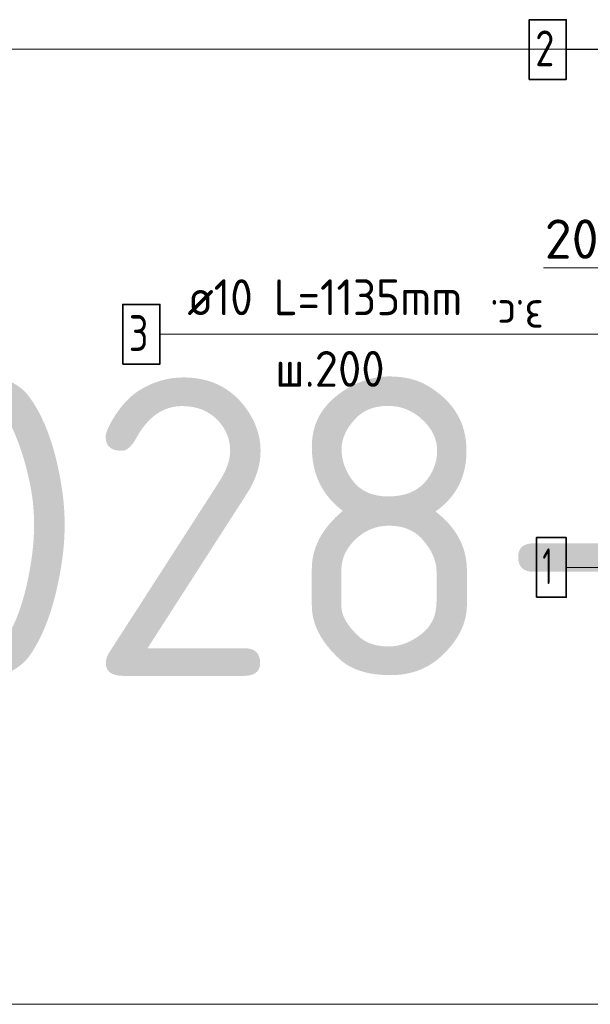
# Model space of a CAD drawing. Header units: metres. Extents: x -38 to 97, y -15 to 21.
# Tile 183 of 256: x 71.66 to 72.138, y 6.872 to 7.696. Entities that reach past the tile are written whole.
import ezdxf

# ---------------------------------------------------------------- set-up
doc = ezdxf.new("R2010")
doc.units = ezdxf.units.M
doc.header["$PDMODE"] = 65
for name, color, linetype, lineweight in [('XR$3$Арм. стержнями верхней зоны', 180, 'Continuous', 35), ('XR$3$Арм. стержнями нижней зоны', 180, 'Continuous', 35), ('XR$3$Арм.стержн. Арматура края', 96, 'Continuous', 35), ('XR$3$Размерная линия_ общее', 7, 'Continuous', 13), ('XR$4$Арм. стержнями верхней зоны', 180, 'Continuous', 35), ('XR$4$Арм. стержнями нижней зоны', 180, 'Continuous', 35), ('XR$4$Арм.стержн. Арматура края', 96, 'Continuous', 35), ('XR$4$Размерная линия_ общее', 7, 'Continuous', 13), ('XR$5$Арм. стержнями верхней зоны', 180, 'Continuous', 35), ('XR$5$Арм. стержнями нижней зоны', 180, 'Continuous', 35), ('XR$5$Арм.стержн. Арматура края', 96, 'Continuous', 35), ('XR$5$Размерная линия_ общее', 7, 'Continuous', 13), ('XR$6$Текст_ примечание', 7, 'Continuous', 13)]:
    doc.layers.add(name, color=color, linetype=linetype, lineweight=lineweight)
doc.styles.add('ISOCPEUR', font='txt')
doc.dimstyles.new('DIMSTYLE_11', dxfattribs={"dimtxt": 0.033, "dimasz": 0.0375, "dimexe": 0, "dimexo": 0, "dimgap": 0.0165, "dimtad": 2, "dimdec": 0, "dimlfac": 1000, "dimrnd": 1, "dimzin": 12, "dimdsep": 46, "dimtxsty": 'ISOCPEUR', "dimblk1": 'ALL_ML_STRICH', "dimblk2": 'ALL_ML_STRICH', "dimsah": 1, "dimcen": 0, "dimclrd": 7, "dimclre": 256, "dimclrt": 7, "dimadec": 0, "dimazin": 0, "dimtfac": 1, "dimtdec": 0, "dimtix": 1, "dimtmove": 2, "dimatfit": 3, "dimfxl": 0, "dimtvp": 1.2, "dimtzin": 0, "dimlwd": 0, "dimlwe": -3, "dimarcsym": 0})

# ---------------------------------------------------------------- blocks, each defined once
blk = doc.blocks.new('ALL_ML_STRICH')
at = {"color": 0, "linetype": 'ByBlock', "lineweight": -2}
for p, q in [((0, -0.5), (0, 0.5)), ((-0.3, -0.3), (0.3, 0.3)), ((-1, 0), (0.5, 0))]:
    blk.add_line(p, q, dxfattribs=at)
blk = doc.blocks.new('*D139')
at = {"layer": 'DEFPOINTS', "color": 7, "linetype": 'Continuous', "lineweight": 13, "transparency": 33554687}
for p in [(72.1875, 7.48857), (72.1675, 7.44858), (72.1875, 7.45358)]:
    blk.add_point(p, dxfattribs=at)
at = {"layer": 'XR$3$Размерная линия_ общее', "color": 253, "linetype": 'Continuous', "lineweight": -2, "true_color": 0xa0a0a0, "transparency": 33554687}
for p, q in [((72.1675, 7.46858), (72.1675, 7.48857)), ((72.1875, 7.47358), (72.1875, 7.48857))]:
    blk.add_line(p, q, dxfattribs=at)
at = {"layer": 'XR$3$Размерная линия_ общее', "color": 7, "linetype": 'Continuous', "lineweight": -2, "transparency": 33554687}
blk.add_line((72.1875, 7.48857), (72.1675, 7.48857), dxfattribs=at)
at = {"layer": 'XR$3$Размерная линия_ общее', "color": 7, "linetype": 'Continuous', "lineweight": 13, "transparency": 33554687, "xscale": 0.0375, "yscale": 0.0375, "zscale": 0.0375}
for p, rotation in [((72.1675, 7.48857), 180), ((72.1875, 7.48857), 360)]:
    blk.add_blockref('ALL_ML_STRICH', p, dxfattribs=dict(at, rotation=rotation))
at = {"layer": 'XR$3$Размерная линия_ общее', "color": 7, "linetype": 'Continuous', "lineweight": 13, "transparency": 33554687, "insert": (72.12208, 7.51257), "char_height": 0.033, "width": 0.066, "attachment_point": 5, "style": 'ISOCPEUR'}
blk.add_mtext('\\A1;{20}', dxfattribs=at)
at = {"layer": 'XR$3$Размерная линия_ общее', "color": 7, "linetype": 'Continuous', "lineweight": 13, "transparency": 33554687, "insert": (72.09879, 7.43451), "char_height": 0.027, "width": 0.00135, "attachment_point": 1, "rotation": 180, "line_spacing_factor": 0.60241, "style": 'ISOCPEUR'}
blk.add_mtext('з.с.', dxfattribs=at)
blk = doc.blocks.new('*D438')
at = {"layer": 'DEFPOINTS', "color": 7, "linetype": 'Continuous', "lineweight": 13, "transparency": 33554687}
for p in [(72.1875, 7.48857), (72.1675, 7.44858), (72.1875, 7.45358)]:
    blk.add_point(p, dxfattribs=at)
at = {"layer": 'XR$4$Размерная линия_ общее', "color": 253, "linetype": 'Continuous', "lineweight": -2, "true_color": 0xa0a0a0, "transparency": 33554687}
for p, q in [((72.1675, 7.46858), (72.1675, 7.48857)), ((72.1875, 7.47358), (72.1875, 7.48857))]:
    blk.add_line(p, q, dxfattribs=at)
at = {"layer": 'XR$4$Размерная линия_ общее', "color": 7, "linetype": 'Continuous', "lineweight": -2, "transparency": 33554687}
blk.add_line((72.1875, 7.48857), (72.1675, 7.48857), dxfattribs=at)
at = {"layer": 'XR$4$Размерная линия_ общее', "color": 7, "linetype": 'Continuous', "lineweight": 13, "transparency": 33554687, "xscale": 0.0375, "yscale": 0.0375, "zscale": 0.0375}
for p, rotation in [((72.1675, 7.48857), 180), ((72.1875, 7.48857), 360)]:
    blk.add_blockref('ALL_ML_STRICH', p, dxfattribs=dict(at, rotation=rotation))
at = {"layer": 'XR$4$Размерная линия_ общее', "color": 7, "linetype": 'Continuous', "lineweight": 13, "transparency": 33554687, "insert": (72.12208, 7.51257), "char_height": 0.033, "width": 0.066, "attachment_point": 5, "style": 'ISOCPEUR'}
blk.add_mtext('\\A1;{20}', dxfattribs=at)
at = {"layer": 'XR$4$Размерная линия_ общее', "color": 7, "linetype": 'Continuous', "lineweight": 13, "transparency": 33554687, "insert": (72.09879, 7.43451), "char_height": 0.027, "width": 0.00135, "attachment_point": 1, "rotation": 180, "line_spacing_factor": 0.60241, "style": 'ISOCPEUR'}
blk.add_mtext('з.с.', dxfattribs=at)
blk = doc.blocks.new('*D685')
at = {"layer": 'DEFPOINTS', "color": 7, "linetype": 'Continuous', "lineweight": 13, "transparency": 33554687}
for p in [(72.1875, 7.48857), (72.1675, 7.44858), (72.1875, 7.45358)]:
    blk.add_point(p, dxfattribs=at)
at = {"layer": 'XR$5$Размерная линия_ общее', "color": 253, "linetype": 'Continuous', "lineweight": -2, "true_color": 0xa0a0a0, "transparency": 33554687}
for p, q in [((72.1675, 7.46858), (72.1675, 7.48857)), ((72.1875, 7.47358), (72.1875, 7.48857))]:
    blk.add_line(p, q, dxfattribs=at)
at = {"layer": 'XR$5$Размерная линия_ общее', "color": 7, "linetype": 'Continuous', "lineweight": -2, "transparency": 33554687}
blk.add_line((72.1875, 7.48857), (72.1675, 7.48857), dxfattribs=at)
at = {"layer": 'XR$5$Размерная линия_ общее', "color": 7, "linetype": 'Continuous', "lineweight": 13, "transparency": 33554687, "xscale": 0.0375, "yscale": 0.0375, "zscale": 0.0375}
for p, rotation in [((72.1675, 7.48857), 180), ((72.1875, 7.48857), 360)]:
    blk.add_blockref('ALL_ML_STRICH', p, dxfattribs=dict(at, rotation=rotation))
at = {"layer": 'XR$5$Размерная линия_ общее', "color": 7, "linetype": 'Continuous', "lineweight": 13, "transparency": 33554687, "insert": (72.12208, 7.51257), "char_height": 0.033, "width": 0.066, "attachment_point": 5, "style": 'ISOCPEUR'}
blk.add_mtext('\\A1;{20}', dxfattribs=at)
at = {"layer": 'XR$5$Размерная линия_ общее', "color": 7, "linetype": 'Continuous', "lineweight": 13, "transparency": 33554687, "insert": (72.09879, 7.43451), "char_height": 0.027, "width": 0.00135, "attachment_point": 1, "rotation": 180, "line_spacing_factor": 0.60241, "style": 'ISOCPEUR'}
blk.add_mtext('з.с.', dxfattribs=at)

msp = doc.modelspace()

# ---------------------------------------------------------------- linework, layer by layer
at = {"color": 7, "linetype": 'Continuous', "lineweight": 13, "transparency": 33554687}
msp.add_line((72.1675, 7.48857), (72.0985, 7.48857), dxfattribs=at)
msp.add_line((72.1675, 7.48857), (72.0985, 7.48857), dxfattribs=at)
msp.add_line((72.1675, 7.48857), (72.0985, 7.48857), dxfattribs=at)
at = {"layer": 'XR$3$Арм. стержнями верхней зоны', "color": 7, "linetype": 'Continuous', "lineweight": 13, "transparency": 33554687}
msp.add_line((72.1176, 7.6713), (72.3436, 7.6713), dxfattribs=at)
at = {"layer": 'XR$3$Арм. стержнями верхней зоны', "color": 7, "linetype": 'Continuous', "lineweight": 35, "transparency": 33554687}
msp.add_lwpolyline([(72.0866, 7.6463), (72.1176, 7.6463), (72.1176, 7.6963), (72.0866, 7.6963), (72.0866, 7.6463)], dxfattribs=at)
at = {"layer": 'XR$3$Арм. стержнями нижней зоны', "color": 7, "linetype": 'Continuous', "lineweight": 13, "transparency": 33554687}
msp.add_line((72.1176, 7.23758), (72.3436, 7.23758), dxfattribs=at)
at = {"layer": 'XR$3$Арм. стержнями нижней зоны', "color": 7, "linetype": 'Continuous', "lineweight": 35, "transparency": 33554687}
msp.add_lwpolyline([(72.0926, 7.21258), (72.1176, 7.21258), (72.1176, 7.26258), (72.0926, 7.26258), (72.0926, 7.21258)], dxfattribs=at)
at = {"layer": 'XR$3$Арм.стержн. Арматура края', "color": 7, "linetype": 'Continuous', "lineweight": 13, "transparency": 33554687}
for p, q in [((71.77746, 7.43284), (72.08746, 7.43284)), ((72.08746, 7.43284), (72.1925, 7.43284))]:
    msp.add_line(p, q, dxfattribs=at)
at = {"layer": 'XR$3$Арм.стержн. Арматура края', "color": 7, "linetype": 'Continuous', "lineweight": 35, "transparency": 33554687}
msp.add_lwpolyline([(71.74646, 7.40784), (71.77746, 7.40784), (71.77746, 7.45784), (71.74646, 7.45784), (71.74646, 7.40784)], dxfattribs=at)
at = {"layer": 'XR$4$Арм. стержнями верхней зоны', "color": 7, "linetype": 'Continuous', "lineweight": 13, "transparency": 33554687}
msp.add_line((72.1176, 7.6713), (72.3436, 7.6713), dxfattribs=at)
at = {"layer": 'XR$4$Арм. стержнями верхней зоны', "color": 7, "linetype": 'Continuous', "lineweight": 35, "transparency": 33554687}
msp.add_lwpolyline([(72.0866, 7.6463), (72.1176, 7.6463), (72.1176, 7.6963), (72.0866, 7.6963), (72.0866, 7.6463)], dxfattribs=at)
at = {"layer": 'XR$4$Арм. стержнями нижней зоны', "color": 7, "linetype": 'Continuous', "lineweight": 13, "transparency": 33554687}
msp.add_line((72.1176, 7.23758), (72.3436, 7.23758), dxfattribs=at)
at = {"layer": 'XR$4$Арм. стержнями нижней зоны', "color": 7, "linetype": 'Continuous', "lineweight": 35, "transparency": 33554687}
msp.add_lwpolyline([(72.0926, 7.21258), (72.1176, 7.21258), (72.1176, 7.26258), (72.0926, 7.26258), (72.0926, 7.21258)], dxfattribs=at)
at = {"layer": 'XR$4$Арм.стержн. Арматура края', "color": 7, "linetype": 'Continuous', "lineweight": 13, "transparency": 33554687}
for p, q in [((71.77746, 7.43284), (72.08746, 7.43284)), ((72.08746, 7.43284), (72.1925, 7.43284))]:
    msp.add_line(p, q, dxfattribs=at)
at = {"layer": 'XR$4$Арм.стержн. Арматура края', "color": 7, "linetype": 'Continuous', "lineweight": 35, "transparency": 33554687}
msp.add_lwpolyline([(71.74646, 7.40784), (71.77746, 7.40784), (71.77746, 7.45784), (71.74646, 7.45784), (71.74646, 7.40784)], dxfattribs=at)
at = {"layer": 'XR$5$Арм. стержнями верхней зоны', "color": 7, "linetype": 'Continuous', "lineweight": 13, "transparency": 33554687}
msp.add_line((72.1176, 7.6713), (72.3436, 7.6713), dxfattribs=at)
at = {"layer": 'XR$5$Арм. стержнями верхней зоны', "color": 7, "linetype": 'Continuous', "lineweight": 35, "transparency": 33554687}
msp.add_lwpolyline([(72.0866, 7.6463), (72.1176, 7.6463), (72.1176, 7.6963), (72.0866, 7.6963), (72.0866, 7.6463)], dxfattribs=at)
at = {"layer": 'XR$5$Арм. стержнями нижней зоны', "color": 7, "linetype": 'Continuous', "lineweight": 13, "transparency": 33554687}
msp.add_line((72.1176, 7.23758), (72.3436, 7.23758), dxfattribs=at)
at = {"layer": 'XR$5$Арм. стержнями нижней зоны', "color": 7, "linetype": 'Continuous', "lineweight": 35, "transparency": 33554687}
msp.add_lwpolyline([(72.0926, 7.21258), (72.1176, 7.21258), (72.1176, 7.26258), (72.0926, 7.26258), (72.0926, 7.21258)], dxfattribs=at)
at = {"layer": 'XR$5$Арм.стержн. Арматура края', "color": 7, "linetype": 'Continuous', "lineweight": 13, "transparency": 33554687}
for p, q in [((71.77746, 7.43284), (72.08746, 7.43284)), ((72.08746, 7.43284), (72.1925, 7.43284))]:
    msp.add_line(p, q, dxfattribs=at)
at = {"layer": 'XR$5$Арм.стержн. Арматура края', "color": 7, "linetype": 'Continuous', "lineweight": 35, "transparency": 33554687}
msp.add_lwpolyline([(71.74646, 7.40784), (71.77746, 7.40784), (71.77746, 7.45784), (71.74646, 7.45784), (71.74646, 7.40784)], dxfattribs=at)
at = {"layer": 'XR$6$Текст_ примечание', "color": 7, "linetype": 'Continuous', "lineweight": 13, "transparency": 33554687}
for p, q in [((86.41979, 7.67171), (67.91979, 7.67171)), ((86.41979, 6.87171), (67.91979, 6.87171))]:
    msp.add_line(p, q, dxfattribs=at)

# ---------------------------------------------------------------- texts
at = {"layer": 'XR$3$Арм. стержнями верхней зоны', "color": 7, "linetype": 'Continuous', "lineweight": 25, "transparency": 33554687, "insert": (72.0916, 7.6573), "char_height": 0.03, "width": 0.0326407, "attachment_point": 7, "style": 'ISOCPEUR'}
msp.add_mtext('\\W0.78;2', dxfattribs=at)
at = {"layer": 'XR$3$Арм. стержнями нижней зоны', "color": 7, "linetype": 'Continuous', "lineweight": 25, "transparency": 33554687, "insert": (72.0976, 7.22358), "char_height": 0.03, "width": 0.0233333, "attachment_point": 7, "style": 'ISOCPEUR'}
msp.add_mtext('\\W0.56;1', dxfattribs=at)
at = {"layer": 'XR$3$Арм.стержн. Арматура края', "color": 7, "linetype": 'Continuous', "lineweight": 25, "transparency": 33554687, "char_height": 0.03, "attachment_point": 7, "style": 'ISOCPEUR'}
for s, insert, width in [('\\W0.92;ø10 L=1135mm ', (71.80046, 7.44884), 0.2806692), ('\\W0.78;3', (71.75146, 7.41884), 0.0326407), ('\\W0.95;ш.200 ', (71.87396, 7.38884), 0.1311995)]:
    msp.add_mtext(s, dxfattribs=dict(at, insert=insert, width=width))
at = {"layer": 'XR$4$Арм. стержнями верхней зоны', "color": 7, "linetype": 'Continuous', "lineweight": 25, "transparency": 33554687, "insert": (72.0916, 7.6573), "char_height": 0.03, "width": 0.0326407, "attachment_point": 7, "style": 'ISOCPEUR'}
msp.add_mtext('\\W0.78;2', dxfattribs=at)
at = {"layer": 'XR$4$Арм. стержнями нижней зоны', "color": 7, "linetype": 'Continuous', "lineweight": 25, "transparency": 33554687, "insert": (72.0976, 7.22358), "char_height": 0.03, "width": 0.0233333, "attachment_point": 7, "style": 'ISOCPEUR'}
msp.add_mtext('\\W0.56;1', dxfattribs=at)
at = {"layer": 'XR$4$Арм.стержн. Арматура края', "color": 7, "linetype": 'Continuous', "lineweight": 25, "transparency": 33554687, "char_height": 0.03, "attachment_point": 7, "style": 'ISOCPEUR'}
for s, insert, width in [('\\W0.92;ø10 L=1135mm ', (71.80046, 7.44884), 0.2806692), ('\\W0.78;3', (71.75146, 7.41884), 0.0326407), ('\\W0.95;ш.200 ', (71.87396, 7.38884), 0.1311995)]:
    msp.add_mtext(s, dxfattribs=dict(at, insert=insert, width=width))
at = {"layer": 'XR$5$Арм. стержнями верхней зоны', "color": 7, "linetype": 'Continuous', "lineweight": 25, "transparency": 33554687, "insert": (72.0916, 7.6573), "char_height": 0.03, "width": 0.0326407, "attachment_point": 7, "style": 'ISOCPEUR'}
msp.add_mtext('\\W0.78;2', dxfattribs=at)
at = {"layer": 'XR$5$Арм. стержнями нижней зоны', "color": 7, "linetype": 'Continuous', "lineweight": 25, "transparency": 33554687, "insert": (72.0976, 7.22358), "char_height": 0.03, "width": 0.0233333, "attachment_point": 7, "style": 'ISOCPEUR'}
msp.add_mtext('\\W0.56;1', dxfattribs=at)
at = {"layer": 'XR$5$Арм.стержн. Арматура края', "color": 7, "linetype": 'Continuous', "lineweight": 25, "transparency": 33554687, "char_height": 0.03, "attachment_point": 7, "style": 'ISOCPEUR'}
for s, insert, width in [('\\W0.92;ø10 L=1135mm ', (71.80046, 7.44884), 0.2806692), ('\\W0.78;3', (71.75146, 7.41884), 0.0326407), ('\\W0.95;ш.200 ', (71.87396, 7.38884), 0.1311995)]:
    msp.add_mtext(s, dxfattribs=dict(at, insert=insert, width=width))
at = {"layer": 'XR$6$Текст_ примечание', "color": 7, "linetype": 'Continuous', "lineweight": 35, "transparency": 33554687, "insert": (70.35063, 7.14671), "char_height": 0.25, "width": 2.7437149, "attachment_point": 7, "style": 'ISOCPEUR'}
msp.add_mtext('\\W0.96;ГОСТ 34028-2016', dxfattribs=at)

# ---------------------------------------------------------------- dimensions: what is measured, and where the dimension line sits
at = {"layer": 'XR$3$Размерная линия_ общее', "color": 7, "linetype": 'Continuous', "lineweight": 13, "transparency": 33554687}
dim = msp.add_linear_dim(base=(72.1675, 7.48857), p1=(72.1875, 7.47358), p2=(72.1675, 7.46858), angle=180, text='<>\\Xз.с.', dimstyle='DIMSTYLE_11', override={"dimpost": '<>', "dimclrd": 7, "dimclre": 253, "dimclrt": 7, "dimlwd": 0, "dimlwe": 65533}, dxfattribs=at)
dim.commit()
dim.dimension.update_dxf_attribs({"geometry": '*D139', "text_midpoint": (72.12208, 7.51257), "dimtype": 160})
at = {"layer": 'XR$4$Размерная линия_ общее', "color": 7, "linetype": 'Continuous', "lineweight": 13, "transparency": 33554687}
dim = msp.add_linear_dim(base=(72.1675, 7.48857), p1=(72.1875, 7.47358), p2=(72.1675, 7.46858), angle=180, text='<>\\Xз.с.', dimstyle='DIMSTYLE_11', override={"dimpost": '<>', "dimclrd": 7, "dimclre": 253, "dimclrt": 7, "dimlwd": 0, "dimlwe": 65533}, dxfattribs=at)
dim.commit()
dim.dimension.update_dxf_attribs({"geometry": '*D438', "text_midpoint": (72.12208, 7.51257), "dimtype": 160})
at = {"layer": 'XR$5$Размерная линия_ общее', "color": 7, "linetype": 'Continuous', "lineweight": 13, "transparency": 33554687}
dim = msp.add_linear_dim(base=(72.1675, 7.48857), p1=(72.1875, 7.47358), p2=(72.1675, 7.46858), angle=180, text='<>\\Xз.с.', dimstyle='DIMSTYLE_11', override={"dimpost": '<>', "dimclrd": 7, "dimclre": 253, "dimclrt": 7, "dimlwd": 0, "dimlwe": 65533}, dxfattribs=at)
dim.commit()
dim.dimension.update_dxf_attribs({"geometry": '*D685', "text_midpoint": (72.12208, 7.51257), "dimtype": 160})

doc.saveas('drawing.dxf')
